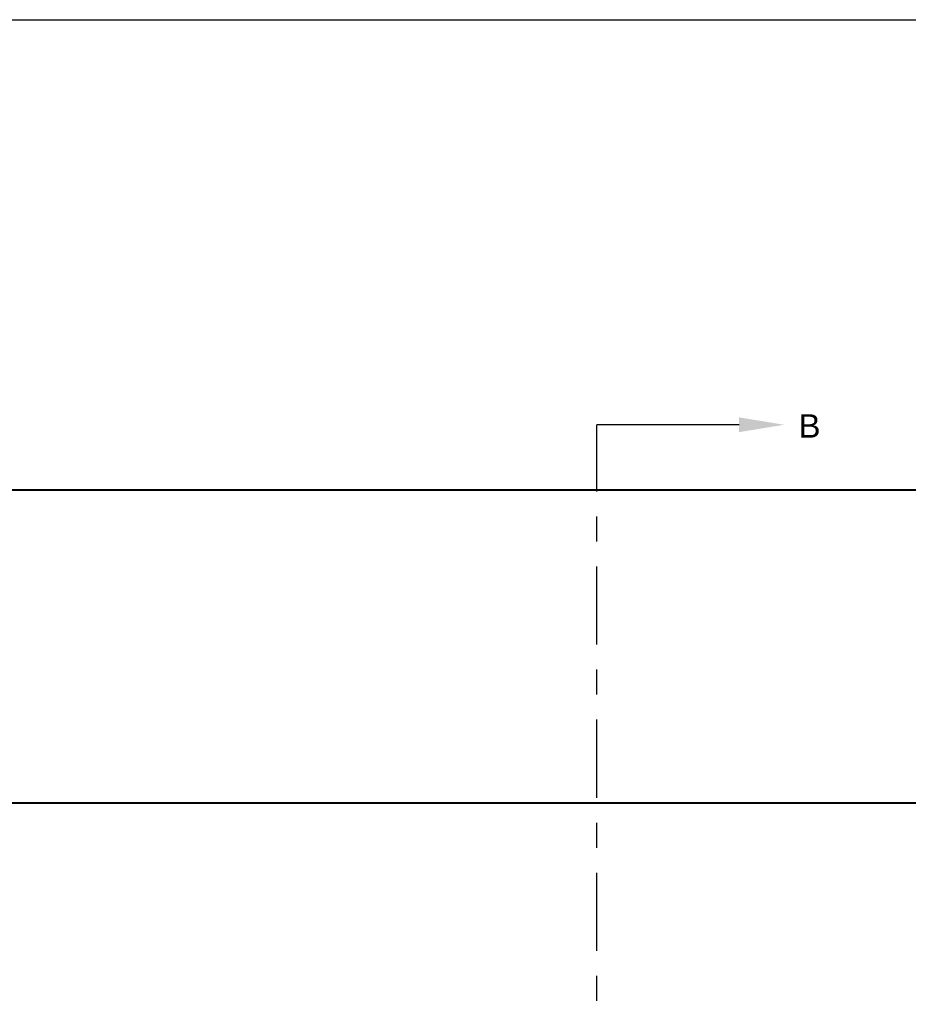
# Model space of a CAD drawing. Header units: inches. Extents: x 144.9 to 238.4, y 214.8 to 247.7.
# Tile 255 of 256: x 179.4 to 182.9, y 243.2 to 247.2. Entities that reach past the tile are written whole.
import ezdxf
from ezdxf import colors
from ezdxf.entities.mleader import LeaderData, LeaderLine
from ezdxf.math import Vec2, Vec3

# ---------------------------------------------------------------- set-up
doc = ezdxf.new("R2010")
doc.units = ezdxf.units.IN
doc.header["$LTSCALE"] = 0.25
doc.header["$MEASUREMENT"] = 0
doc.linetypes.add('CENTER', pattern=[2, 1.25, -0.25, 0.25, -0.25])
doc.layers.add('MOTOR LH', color=7, linetype='Continuous')
doc.layers.add('SECTION CUTS', color=6, linetype='CENTER')
doc.styles.add('ARIAL', font='arial.ttf', dxfattribs={"height": 0.09375})
doc.styles.get("Standard").update_dxf_attribs({"font": 'romans.shx'})

msp = doc.modelspace()

# ---------------------------------------------------------------- linework, layer by layer
at = {"layer": 'defpoints'}
msp.add_lwpolyline([(190.46619, 234.44685), (169.58887, 234.44685), (169.58887, 247.18196), (190.46619, 247.18196)], close=True, dxfattribs=at)
at = {"layer": 'MOTOR LH'}
for p, q in [((183.4094, 245.30125), (177.61109, 245.30125)), ((183.4094, 245.29919), (177.61109, 245.29919)), ((183.4094, 244.04919), (177.61109, 244.04919)), ((183.2219, 244.04714), (177.79859, 244.04714))]:
    msp.add_line(p, q, dxfattribs=at)
at = {"layer": 'SECTION CUTS'}
msp.add_line((181.6823, 239.78262), (181.6823, 245.56176), dxfattribs=at)

# ---------------------------------------------------------------- texts
at = {"layer": 'SECTION CUTS', "style": 'ARIAL'}
msp.add_text('B', height=0.09375, dxfattribs=at).set_placement((182.49032, 245.51006))

# ---------------------------------------------------------------- leaders
at = {"layer": 'SECTION CUTS'}
ml = msp.add_multileader_mtext('Standard', dxfattribs=at)
ml.set_content('', color=256)
ml.set_leader_properties()
ml.build(insert=Vec2(0, 0))
ml.multileader.update_dxf_attribs({"dogleg_length": 0, "arrow_head_size": 0.18})
ctx = ml.context
ctx.base_point, ctx.char_height, ctx.arrow_head_size, ctx.landing_gap_size, ctx.plane_origin, ctx.plane_x_axis, ctx.plane_y_axis = Vec3(181.6823, 245.56176), 0.18, 0.18, 0, Vec3(182.43182, 245.56176), Vec3(0, 1), Vec3(-1, 0)
notes = []
notes.append((ctx, [(0, (1, 1, 0), (181.6823, 245.56176), (1, 0), 0, [(0, [(182.43182, 245.56176)], 0, [])])]))
ctx.mtext.insert, ctx.mtext.text_direction, ctx.mtext.rotation, ctx.mtext.flow_direction = Vec3(181.5923, 245.56176), Vec3(0, 1), 1.5707963, 5
for ctx, leaders in notes:
    for number, flags, end, landing, length, lines in leaders:
        leader = LeaderData()
        leader.index, (leader.has_last_leader_line, leader.has_dogleg_vector, leader.attachment_direction) = number, flags
        leader.last_leader_point, leader.dogleg_vector, leader.dogleg_length = Vec3(end), Vec3(landing), length
        for number, points, colour, breaks in lines:
            line = LeaderLine()
            line.index, line.vertices, line.color, line.breaks = number, Vec3.list(points), colors.encode_raw_color(colour), breaks
            leader.lines.append(line)
        ctx.leaders.append(leader)

doc.saveas('drawing.dxf')
